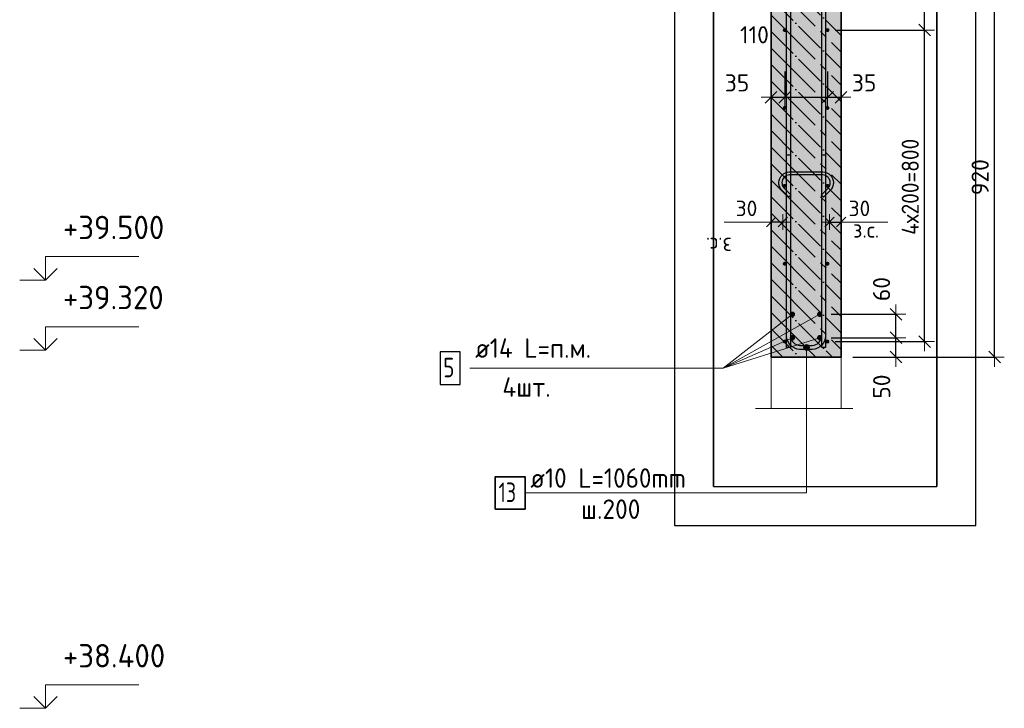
# Model space of a CAD drawing. Header units: millimetres. Extents: x -2995 to 60896, y -2809 to 57831.
# Tile 136 of 169: x 35292 to 37820, y 39673 to 41441. Entities that reach past the tile are written whole.
import ezdxf

# ---------------------------------------------------------------- set-up
doc = ezdxf.new("R2010")
doc.units = ezdxf.units.MM
doc.header["$PDMODE"] = 65
doc.linetypes.add('______11', pattern=[100, 80, -10, 0, -10])
doc.linetypes.add('______5', pattern=[220, 160, -20, 20, -20])
for name, color, linetype, lineweight in [('Standard', 7, 'Continuous', 25), ('Арм.стержн. Арматура края', 96, 'Continuous', 35), ('Арм.стержн. вертикальными 1', 22, 'Continuous', 35), ('Арм.стержн. Доп. арматура', 180, 'Continuous', 35), ('Арм.стержн.горизонт. 1', 180, 'Continuous', 35), ('Высотная отметки_ общее', 7, 'Continuous', 13), ('Размерная линия_ общее', 7, 'Continuous', 13), ('Размерная линия_ общее_1', 7, 'Continuous', 13)]:
    doc.layers.add(name, color=color, linetype=linetype, lineweight=lineweight)
doc.layers.add('Арм.стержн.Стяжки', color=7, linetype='Continuous', lineweight=35, true_color=0x501e0f)
doc.styles.add('ISOCPEUR', font='ISOCPEUR')
doc.dimstyles.new('DIMSTYLE_3', dxfattribs={"dimtxt": 44, "dimasz": 50, "dimexe": 0, "dimexo": 0, "dimgap": 22, "dimtad": 2, "dimdec": 0, "dimrnd": 5, "dimzin": 12, "dimdsep": 46, "dimtxsty": 'ISOCPEUR', "dimblk1": 'ALL_ML_STRICH', "dimblk2": 'ALL_ML_STRICH', "dimsah": 1, "dimcen": 0, "dimclrd": 7, "dimclre": 256, "dimclrt": 7, "dimadec": 0, "dimazin": 0, "dimtfac": 1, "dimtdec": 0, "dimtix": 1, "dimtmove": 2, "dimatfit": 3, "dimfxl": 0, "dimtvp": 1.2, "dimtzin": 0, "dimlwd": 0, "dimlwe": -3, "dimarcsym": 0})
doc.dimstyles.new('DIMSTYLE_5', dxfattribs={"dimtxt": 44, "dimasz": 50, "dimexe": 0, "dimexo": 0, "dimgap": 22, "dimtad": 2, "dimdec": 0, "dimrnd": 5, "dimzin": 12, "dimdsep": 46, "dimtxsty": 'ISOCPEUR', "dimblk1": 'ALL_ML_STRICH', "dimblk2": 'ALL_ML_STRICH', "dimsah": 1, "dimcen": 0, "dimclrd": 7, "dimclre": 256, "dimclrt": 7, "dimadec": 0, "dimazin": 0, "dimtfac": 1, "dimtdec": 0, "dimtix": 1, "dimtmove": 2, "dimatfit": 3, "dimfxl": 0, "dimtzin": 0, "dimlwd": 0, "dimlwe": -3, "dimarcsym": 0})
doc.dimstyles.new('DIMSTYLE_8', dxfattribs={"dimtxt": 40, "dimasz": 40, "dimexe": 0, "dimexo": 0.001, "dimgap": 20, "dimtad": 2, "dimdec": 0, "dimrnd": 5, "dimzin": 12, "dimdsep": 46, "dimtxsty": 'ISOCPEUR', "dimblk1": 'ALL_ML_STRICH', "dimblk2": 'ALL_ML_STRICH', "dimsah": 1, "dimcen": 0, "dimse1": 1, "dimse2": 1, "dimclrd": 7, "dimclre": 256, "dimclrt": 7, "dimadec": 0, "dimazin": 0, "dimtfac": 1, "dimtdec": 0, "dimtix": 1, "dimtmove": 2, "dimatfit": 3, "dimfxl": 0, "dimtvp": 1.2, "dimtzin": 0, "dimlwd": 0, "dimlwe": -3, "dimarcsym": 0})

# ---------------------------------------------------------------- blocks, each defined once
blk = doc.blocks.new('COMPLEX_ELEVATIONDIM_17')
at = {"layer": 'Высотная отметки_ общее', "color": 7, "linetype": 'Continuous', "lineweight": 13, "transparency": 33554687}
for p, q in [((35357.8, 40772.7), (35357.8, 40832.7)), ((35357.8, 40832.7), (35597.8, 40832.7)), ((35357.8, 40772.7), (35327.8, 40802.7)), ((35357.8, 40772.7), (35387.8, 40802.7)), ((35357.8, 40772.7), (35291.7, 40772.7)), ((35357.8, 40772.7), (35357.8, 40772.7)), ((35357.8, 40772.7), (35357.8, 40772.7)), ((35357.8, 40772.7), (35357.8, 40772.7)), ((35357.8, 40772.7), (35357.8, 40772.7)), ((35357.8, 40592.7), (35357.8, 40652.7)), ((35357.8, 40652.7), (35597.8, 40652.7)), ((35357.8, 40592.7), (35327.8, 40622.7)), ((35357.8, 40592.7), (35387.8, 40622.7)), ((35357.8, 40592.7), (35291.7, 40592.7)), ((35357.8, 40592.7), (35357.8, 40592.7)), ((35357.8, 40592.7), (35357.8, 40592.7)), ((35357.8, 40592.7), (35357.8, 40592.7)), ((35357.8, 40592.7), (35357.8, 40592.7)), ((35357.8, 39672.7), (35357.8, 39732.7)), ((35357.8, 39732.7), (35597.8, 39732.7)), ((35357.8, 39672.7), (35327.8, 39702.7)), ((35357.8, 39672.7), (35387.8, 39702.7)), ((35357.8, 39672.7), (35291.7, 39672.7)), ((35357.8, 39672.7), (35357.8, 39672.7)), ((35357.8, 39672.7), (35357.8, 39672.7)), ((35357.8, 39672.7), (35357.8, 39672.7)), ((35357.8, 39672.7), (35357.8, 39672.7))]:
    blk.add_line(p, q, dxfattribs=at)
at = {"layer": 'Высотная отметки_ общее', "color": 7, "linetype": 'Continuous', "lineweight": 13, "transparency": 33554687, "char_height": 60, "attachment_point": 7, "style": 'ISOCPEUR'}
for s, insert, width in [('\\W0.96;+39.500', (35402.8, 40877.7), 298.477), ('\\W0.96;+39.320', (35402.8, 40697.7), 298.477), ('\\W0.96;+38.400', (35402.8, 39777.7), 304.516)]:
    blk.add_mtext(s, dxfattribs=dict(at, insert=insert, width=width))
blk = doc.blocks.new('ALL_ML_STRICH')
at = {"color": 0, "linetype": 'ByBlock', "lineweight": -2}
for p, q in [((-1, 0), (0.5, 0)), ((-0.3, -0.3), (0.3, 0.3)), ((0, -0.5), (0, 0.5))]:
    blk.add_line(p, q, dxfattribs=at)
blk = doc.blocks.new('*D440')
at = {"layer": 'DEFPOINTS', "color": 7, "linetype": 'Continuous', "lineweight": 13, "transparency": 33554687}
for p in [(37355.6, 40624.6), (37410.6, 40574.6), (37541.6, 40574.6)]:
    blk.add_point(p, dxfattribs=at)
at = {"layer": 'Размерная линия_ общее', "color": 253, "linetype": 'Continuous', "lineweight": -2, "true_color": 0xa0a0a0, "transparency": 33554687}
for p, q in [((37375.6, 40624.6), (37541.6, 40624.6)), ((37430.6, 40574.6), (37541.6, 40574.6))]:
    blk.add_line(p, q, dxfattribs=at)
at = {"layer": 'Размерная линия_ общее', "color": 7, "linetype": 'Continuous', "lineweight": -2, "transparency": 33554687}
blk.add_line((37541.6, 40574.6), (37541.6, 40624.6), dxfattribs=at)
at = {"layer": 'Размерная линия_ общее', "color": 7, "linetype": 'Continuous', "lineweight": 13, "transparency": 33554687, "xscale": 50, "yscale": 50, "zscale": 50}
for p, rotation in [((37541.6, 40624.6), 90), ((37541.6, 40574.6), 270)]:
    blk.add_blockref('ALL_ML_STRICH', p, dxfattribs=dict(at, rotation=rotation))
at = {"layer": 'Размерная линия_ общее', "color": 7, "linetype": 'Continuous', "lineweight": 13, "transparency": 33554687, "insert": (37504.9, 40498.9), "char_height": 44, "width": 88, "attachment_point": 5, "rotation": 90, "style": 'ISOCPEUR'}
blk.add_mtext('\\A1;{50}', dxfattribs=at)
blk = doc.blocks.new('*D441')
at = {"layer": 'DEFPOINTS', "color": 7, "linetype": 'Continuous', "lineweight": 13, "transparency": 33554687}
for p in [(37355.6, 40684.6), (37355.6, 40624.6), (37541.6, 40624.6)]:
    blk.add_point(p, dxfattribs=at)
at = {"layer": 'Размерная линия_ общее', "color": 253, "linetype": 'Continuous', "lineweight": -2, "true_color": 0xa0a0a0, "transparency": 33554687}
for p, q in [((37375.6, 40684.6), (37541.6, 40684.6)), ((37375.6, 40624.6), (37541.6, 40624.6))]:
    blk.add_line(p, q, dxfattribs=at)
at = {"layer": 'Размерная линия_ общее', "color": 7, "linetype": 'Continuous', "lineweight": -2, "transparency": 33554687}
blk.add_line((37541.6, 40624.6), (37541.6, 40684.6), dxfattribs=at)
at = {"layer": 'Размерная линия_ общее', "color": 7, "linetype": 'Continuous', "lineweight": 13, "transparency": 33554687, "xscale": 50, "yscale": 50, "zscale": 50}
for p, rotation in [((37541.6, 40684.6), 90), ((37541.6, 40624.6), 270)]:
    blk.add_blockref('ALL_ML_STRICH', p, dxfattribs=dict(at, rotation=rotation))
at = {"layer": 'Размерная линия_ общее', "color": 7, "linetype": 'Continuous', "lineweight": 13, "transparency": 33554687, "insert": (37504.5, 40749.5), "char_height": 44, "width": 88, "attachment_point": 5, "rotation": 90, "style": 'ISOCPEUR'}
blk.add_mtext('\\A1;{60}', dxfattribs=at)
blk = doc.blocks.new('*D442')
at = {"layer": 'DEFPOINTS', "color": 7, "linetype": 'Continuous', "lineweight": 13, "transparency": 33554687}
for p in [(37370.8, 40921.7), (37370.8, 40913), (37400.8, 40913)]:
    blk.add_point(p, dxfattribs=at)
at = {"layer": 'Размерная линия_ общее_1', "color": 7, "linetype": 'Continuous', "lineweight": -2, "transparency": 33554687}
blk.add_line((37370.8, 40921.7), (37400.8, 40921.7), dxfattribs=at)
at = {"layer": 'Размерная линия_ общее_1', "color": 7, "linetype": 'Continuous', "lineweight": 13, "transparency": 33554687, "xscale": 40, "yscale": 40, "zscale": 40, "rotation": 180}
blk.add_blockref('ALL_ML_STRICH', (37370.8, 40921.7), dxfattribs=at)
at = {"layer": 'Размерная линия_ общее_1', "color": 7, "linetype": 'Continuous', "lineweight": 13, "transparency": 33554687, "xscale": 40, "yscale": 40, "zscale": 40}
blk.add_blockref('ALL_ML_STRICH', (37400.8, 40921.7), dxfattribs=at)
at = {"layer": 'Размерная линия_ общее_1', "color": 7, "linetype": 'Continuous', "lineweight": 13, "transparency": 33554687, "insert": (37447.8, 40956.7), "char_height": 40, "width": 80, "attachment_point": 5, "style": 'ISOCPEUR'}
blk.add_mtext('\\A1;{30}', dxfattribs=at)
at = {"layer": 'Размерная линия_ общее_1', "color": 7, "linetype": 'Continuous', "lineweight": 13, "transparency": 33554687, "insert": (37431.4, 40921.5), "char_height": 40, "width": 2, "attachment_point": 1, "line_spacing_factor": 0.60241, "style": 'ISOCPEUR'}
blk.add_mtext('з.с.', dxfattribs=at)
blk = doc.blocks.new('*D443')
at = {"layer": 'DEFPOINTS', "color": 7, "linetype": 'Continuous', "lineweight": 13, "transparency": 33554687}
for p in [(37220.8, 40913), (37250.8, 40921.7), (37250.8, 40913)]:
    blk.add_point(p, dxfattribs=at)
at = {"layer": 'Размерная линия_ общее_1', "color": 7, "linetype": 'Continuous', "lineweight": -2, "transparency": 33554687}
blk.add_line((37250.8, 40921.7), (37220.8, 40921.7), dxfattribs=at)
at = {"layer": 'Размерная линия_ общее_1', "color": 7, "linetype": 'Continuous', "lineweight": 13, "transparency": 33554687, "xscale": 40, "yscale": 40, "zscale": 40}
for p, rotation in [((37220.8, 40921.7), 180), ((37250.8, 40921.7), 360)]:
    blk.add_blockref('ALL_ML_STRICH', p, dxfattribs=dict(at, rotation=rotation))
at = {"layer": 'Размерная линия_ общее_1', "color": 7, "linetype": 'Continuous', "lineweight": 13, "transparency": 33554687, "insert": (37157.8, 40956.7), "char_height": 40, "width": 80, "attachment_point": 5, "style": 'ISOCPEUR'}
blk.add_mtext('\\A1;{30}', dxfattribs=at)
at = {"layer": 'Размерная линия_ общее_1', "color": 7, "linetype": 'Continuous', "lineweight": 13, "transparency": 33554687, "insert": (37120.3, 40841.5), "char_height": 40, "width": 2, "attachment_point": 1, "rotation": 180, "line_spacing_factor": 0.60241, "style": 'ISOCPEUR'}
blk.add_mtext('з.с.', dxfattribs=at)
blk = doc.blocks.new('*D445')
at = {"layer": 'DEFPOINTS', "color": 7, "linetype": 'Continuous', "lineweight": 13, "transparency": 33554687}
for p in [(37255.8, 41328), (37220.8, 41241.9), (37220.8, 41201)]:
    blk.add_point(p, dxfattribs=at)
at = {"layer": 'Размерная линия_ общее', "color": 253, "linetype": 'Continuous', "lineweight": -2, "true_color": 0xa0a0a0, "transparency": 33554687}
for p, q in [((37255.8, 41308), (37255.8, 41241.9)), ((37220.8, 41221), (37220.8, 41241.9))]:
    blk.add_line(p, q, dxfattribs=at)
at = {"layer": 'Размерная линия_ общее', "color": 7, "linetype": 'Continuous', "lineweight": -2, "transparency": 33554687}
blk.add_line((37220.8, 41241.9), (37255.8, 41241.9), dxfattribs=at)
at = {"layer": 'Размерная линия_ общее', "color": 7, "linetype": 'Continuous', "lineweight": 13, "transparency": 33554687, "xscale": 50, "yscale": 50, "zscale": 50, "rotation": 180}
blk.add_blockref('ALL_ML_STRICH', (37220.8, 41241.9), dxfattribs=at)
at = {"layer": 'Размерная линия_ общее', "color": 7, "linetype": 'Continuous', "lineweight": 13, "transparency": 33554687, "xscale": 50, "yscale": 50, "zscale": 50}
blk.add_blockref('ALL_ML_STRICH', (37255.8, 41241.9), dxfattribs=at)
at = {"layer": 'Размерная линия_ общее', "color": 7, "linetype": 'Continuous', "lineweight": 13, "transparency": 33554687, "insert": (37133.5, 41279), "char_height": 44, "width": 88, "attachment_point": 5, "style": 'ISOCPEUR'}
blk.add_mtext('\\A1;{35}', dxfattribs=at)
blk = doc.blocks.new('*D446')
at = {"layer": 'DEFPOINTS', "color": 7, "linetype": 'Continuous', "lineweight": 13, "transparency": 33554687}
for p in [(37255.8, 41328), (37365.8, 41328), (37255.8, 41241.9)]:
    blk.add_point(p, dxfattribs=at)
at = {"layer": 'Размерная линия_ общее', "color": 253, "linetype": 'Continuous', "lineweight": -2, "true_color": 0xa0a0a0, "transparency": 33554687}
for p, q in [((37255.8, 41308), (37255.8, 41241.9)), ((37365.8, 41308), (37365.8, 41241.9))]:
    blk.add_line(p, q, dxfattribs=at)
at = {"layer": 'Размерная линия_ общее', "color": 7, "linetype": 'Continuous', "lineweight": -2, "transparency": 33554687}
blk.add_line((37255.8, 41241.9), (37365.8, 41241.9), dxfattribs=at)
at = {"layer": 'Размерная линия_ общее', "color": 7, "linetype": 'Continuous', "lineweight": 13, "transparency": 33554687, "xscale": 50, "yscale": 50, "zscale": 50, "rotation": 180}
blk.add_blockref('ALL_ML_STRICH', (37255.8, 41241.9), dxfattribs=at)
at = {"layer": 'Размерная линия_ общее', "color": 7, "linetype": 'Continuous', "lineweight": 13, "transparency": 33554687, "xscale": 50, "yscale": 50, "zscale": 50}
blk.add_blockref('ALL_ML_STRICH', (37365.8, 41241.9), dxfattribs=at)
at = {"layer": 'Размерная линия_ общее', "color": 7, "linetype": 'Continuous', "lineweight": 13, "transparency": 33554687, "insert": (37178.2, 41402.6), "char_height": 44, "width": 132, "attachment_point": 5, "style": 'ISOCPEUR'}
blk.add_mtext('\\A1;{110}', dxfattribs=at)
blk = doc.blocks.new('*D447')
at = {"layer": 'DEFPOINTS', "color": 7, "linetype": 'Continuous', "lineweight": 13, "transparency": 33554687}
for p in [(37365.8, 41328), (37365.8, 41241.9), (37400.8, 41204.4)]:
    blk.add_point(p, dxfattribs=at)
at = {"layer": 'Размерная линия_ общее', "color": 253, "linetype": 'Continuous', "lineweight": -2, "true_color": 0xa0a0a0, "transparency": 33554687}
for p, q in [((37365.8, 41308), (37365.8, 41241.9)), ((37400.8, 41224.4), (37400.8, 41241.9))]:
    blk.add_line(p, q, dxfattribs=at)
at = {"layer": 'Размерная линия_ общее', "color": 7, "linetype": 'Continuous', "lineweight": -2, "transparency": 33554687}
blk.add_line((37365.8, 41241.9), (37400.8, 41241.9), dxfattribs=at)
at = {"layer": 'Размерная линия_ общее', "color": 7, "linetype": 'Continuous', "lineweight": 13, "transparency": 33554687, "xscale": 50, "yscale": 50, "zscale": 50, "rotation": 180}
blk.add_blockref('ALL_ML_STRICH', (37365.8, 41241.9), dxfattribs=at)
at = {"layer": 'Размерная линия_ общее', "color": 7, "linetype": 'Continuous', "lineweight": 13, "transparency": 33554687, "xscale": 50, "yscale": 50, "zscale": 50}
blk.add_blockref('ALL_ML_STRICH', (37400.8, 41241.9), dxfattribs=at)
at = {"layer": 'Размерная линия_ общее', "color": 7, "linetype": 'Continuous', "lineweight": 13, "transparency": 33554687, "insert": (37459.8, 41279.1), "char_height": 44, "width": 88, "attachment_point": 5, "style": 'ISOCPEUR'}
blk.add_mtext('\\A1;{35}', dxfattribs=at)
blk = doc.blocks.new('*D448')
at = {"layer": 'DEFPOINTS', "color": 7, "linetype": 'Continuous', "lineweight": 13, "transparency": 33554687}
for p in [(37365.8, 41414.6), (37365.8, 40614.6), (37615.2, 40614.6)]:
    blk.add_point(p, dxfattribs=at)
at = {"layer": 'Размерная линия_ общее', "color": 253, "linetype": 'Continuous', "lineweight": -2, "true_color": 0xa0a0a0, "transparency": 33554687}
for p, q in [((37385.8, 41414.6), (37615.2, 41414.6)), ((37385.8, 40614.6), (37615.2, 40614.6))]:
    blk.add_line(p, q, dxfattribs=at)
at = {"layer": 'Размерная линия_ общее', "color": 7, "linetype": 'Continuous', "lineweight": -2, "transparency": 33554687}
blk.add_line((37615.2, 40614.6), (37615.2, 41414.6), dxfattribs=at)
at = {"layer": 'Размерная линия_ общее', "color": 7, "linetype": 'Continuous', "lineweight": 13, "transparency": 33554687, "xscale": 50, "yscale": 50, "zscale": 50}
for p, rotation in [((37615.2, 41414.6), 90), ((37615.2, 40614.6), 270)]:
    blk.add_blockref('ALL_ML_STRICH', p, dxfattribs=dict(at, rotation=rotation))
at = {"layer": 'Размерная линия_ общее', "color": 7, "linetype": 'Continuous', "lineweight": 13, "transparency": 33554687, "insert": (37556.2, 40888.6), "char_height": 44, "width": 2.2, "attachment_point": 1, "rotation": 90, "line_spacing_factor": 0.60241, "style": 'ISOCPEUR'}
blk.add_mtext('\\W0.91;4х200=800', dxfattribs=at)
blk = doc.blocks.new('*D449')
at = {"layer": 'DEFPOINTS', "color": 7, "linetype": 'Continuous', "lineweight": 13, "transparency": 33554687}
for p in [(37365.8, 41814.6), (37365.8, 41414.6), (37615.2, 41414.6)]:
    blk.add_point(p, dxfattribs=at)
at = {"layer": 'Размерная линия_ общее', "color": 253, "linetype": 'Continuous', "lineweight": -2, "true_color": 0xa0a0a0, "transparency": 33554687}
for p, q in [((37385.8, 41814.6), (37615.2, 41814.6)), ((37385.8, 41414.6), (37615.2, 41414.6))]:
    blk.add_line(p, q, dxfattribs=at)
at = {"layer": 'Размерная линия_ общее', "color": 7, "linetype": 'Continuous', "lineweight": -2, "transparency": 33554687}
blk.add_line((37615.2, 41414.6), (37615.2, 41814.6), dxfattribs=at)
at = {"layer": 'Размерная линия_ общее', "color": 7, "linetype": 'Continuous', "lineweight": 13, "transparency": 33554687, "xscale": 50, "yscale": 50, "zscale": 50}
for p, rotation in [((37615.2, 41814.6), 90), ((37615.2, 41414.6), 270)]:
    blk.add_blockref('ALL_ML_STRICH', p, dxfattribs=dict(at, rotation=rotation))
at = {"layer": 'Размерная линия_ общее', "color": 7, "linetype": 'Continuous', "lineweight": 13, "transparency": 33554687, "insert": (37578.2, 41614.6), "char_height": 44, "width": 132, "attachment_point": 5, "rotation": 90, "style": 'ISOCPEUR'}
blk.add_mtext('\\A1;{400}', dxfattribs=at)
blk = doc.blocks.new('*D451')
at = {"layer": 'DEFPOINTS', "color": 7, "linetype": 'Continuous', "lineweight": 13, "transparency": 33554687}
for p in [(37450.8, 41494.6), (37460.6, 40574.6), (37794.7, 40574.6)]:
    blk.add_point(p, dxfattribs=at)
at = {"layer": 'Размерная линия_ общее', "color": 253, "linetype": 'Continuous', "lineweight": -2, "true_color": 0xa0a0a0, "transparency": 33554687}
for p, q in [((37470.8, 41494.6), (37794.7, 41494.6)), ((37480.6, 40574.6), (37794.7, 40574.6))]:
    blk.add_line(p, q, dxfattribs=at)
at = {"layer": 'Размерная линия_ общее', "color": 7, "linetype": 'Continuous', "lineweight": -2, "transparency": 33554687}
blk.add_line((37794.7, 40574.6), (37794.7, 41494.6), dxfattribs=at)
at = {"layer": 'Размерная линия_ общее', "color": 7, "linetype": 'Continuous', "lineweight": 13, "transparency": 33554687, "xscale": 50, "yscale": 50, "zscale": 50}
for p, rotation in [((37794.7, 41494.6), 90), ((37794.7, 40574.6), 270)]:
    blk.add_blockref('ALL_ML_STRICH', p, dxfattribs=dict(at, rotation=rotation))
at = {"layer": 'Размерная линия_ общее', "color": 7, "linetype": 'Continuous', "lineweight": 13, "transparency": 33554687, "insert": (37757.7, 41036.8), "char_height": 44, "width": 132, "attachment_point": 5, "rotation": 90, "style": 'ISOCPEUR'}
blk.add_mtext('\\A1;{920}', dxfattribs=at)

msp = doc.modelspace()

# ---------------------------------------------------------------- hatches: boundary and pattern name
at = {"layer": 'Арм.стержн. Арматура края', "linetype": 'Continuous', "lineweight": 13, "transparency": 33554687}
for points in [[(37304.5, 40599.6), (37319.5, 40599.6), (37318.5, 40603.4)], [(37304.5, 40599.6), (37318.5, 40603.4), (37305.6, 40603.4)], [(37305.6, 40603.4), (37318.5, 40603.4), (37315.8, 40606.1)], [(37305.6, 40603.4), (37315.8, 40606.1), (37308.3, 40606.1)], [(37308.3, 40606.1), (37315.8, 40606.1), (37312, 40607.1)], [(37305.6, 40595.9), (37319.5, 40599.6), (37304.5, 40599.6)], [(37305.6, 40595.9), (37318.5, 40595.9), (37319.5, 40599.6)], [(37308.3, 40593.2), (37318.5, 40595.9), (37305.6, 40595.9)], [(37308.3, 40593.2), (37315.8, 40593.2), (37318.5, 40595.9)], [(37315.8, 40593.2), (37308.3, 40593.2), (37312, 40592.1)]]:
    msp.add_hatch(color=7, dxfattribs=at).paths.add_polyline_path(points)
at = {"layer": 'Арм.стержн. Доп. арматура', "linetype": 'Continuous', "lineweight": 50, "transparency": 33554687}
for points in [[(37282.8, 40684.6), (37282.3, 40687.3), (37280.8, 40689.6), (37278.5, 40691.1), (37275.8, 40691.6), (37273.2, 40691.1), (37270.9, 40689.6), (37269.4, 40687.3), (37268.8, 40684.6), (37269.4, 40682), (37270.9, 40679.7), (37273.2, 40678.2), (37275.8, 40677.6), (37278.5, 40678.2), (37280.8, 40679.7), (37282.3, 40682)], [(37352.8, 40684.6), (37352.3, 40687.3), (37350.8, 40689.6), (37348.5, 40691.1), (37345.8, 40691.6), (37343.2, 40691.1), (37340.9, 40689.6), (37339.4, 40687.3), (37338.8, 40684.6), (37339.4, 40682), (37340.9, 40679.7), (37343.2, 40678.2), (37345.8, 40677.6), (37348.5, 40678.2), (37350.8, 40679.7), (37352.3, 40682)], [(37282.8, 40624.6), (37282.3, 40627.3), (37280.8, 40629.6), (37278.5, 40631.1), (37275.8, 40631.6), (37273.2, 40631.1), (37270.9, 40629.6), (37269.4, 40627.3), (37268.8, 40624.6), (37269.4, 40622), (37270.9, 40619.7), (37273.2, 40618.2), (37275.8, 40617.6), (37278.5, 40618.2), (37280.8, 40619.7), (37282.3, 40622)], [(37352.8, 40624.6), (37352.3, 40627.3), (37350.8, 40629.6), (37348.5, 40631.1), (37345.8, 40631.6), (37343.2, 40631.1), (37340.9, 40629.6), (37339.4, 40627.3), (37338.8, 40624.6), (37339.4, 40622), (37340.9, 40619.7), (37343.2, 40618.2), (37345.8, 40617.6), (37348.5, 40618.2), (37350.8, 40619.7), (37352.3, 40622)]]:
    msp.add_hatch(color=7, dxfattribs=at).paths.add_polyline_path(points)
at = {"layer": 'Арм.стержн.горизонт. 1', "linetype": 'Continuous', "lineweight": 50, "transparency": 33554687}
for points in [[(37260.8, 41414.6), (37260.5, 41416.6), (37259.4, 41418.2), (37257.8, 41419.3), (37255.9, 41419.6), (37253.9, 41419.3), (37252.3, 41418.2), (37251.2, 41416.6), (37250.9, 41414.6), (37251.2, 41412.7), (37252.3, 41411.1), (37253.9, 41410), (37255.9, 41409.6), (37257.8, 41410), (37259.4, 41411.1), (37260.5, 41412.7)], [(37370.8, 41414.6), (37370.5, 41416.6), (37369.4, 41418.2), (37367.8, 41419.3), (37365.8, 41419.6), (37363.9, 41419.3), (37362.3, 41418.2), (37361.2, 41416.6), (37360.8, 41414.6), (37361.2, 41412.7), (37362.3, 41411.1), (37363.9, 41410), (37365.8, 41409.6), (37367.8, 41410), (37369.4, 41411.1), (37370.5, 41412.7)], [(37260.8, 41214.6), (37260.5, 41216.6), (37259.4, 41218.2), (37257.8, 41219.3), (37255.9, 41219.6), (37253.9, 41219.3), (37252.3, 41218.2), (37251.2, 41216.6), (37250.9, 41214.6), (37251.2, 41212.7), (37252.3, 41211.1), (37253.9, 41210), (37255.9, 41209.6), (37257.8, 41210), (37259.4, 41211.1), (37260.5, 41212.7)], [(37370.8, 41214.6), (37370.5, 41216.6), (37369.4, 41218.2), (37367.8, 41219.3), (37365.8, 41219.6), (37363.9, 41219.3), (37362.3, 41218.2), (37361.2, 41216.6), (37360.8, 41214.6), (37361.2, 41212.7), (37362.3, 41211.1), (37363.9, 41210), (37365.8, 41209.6), (37367.8, 41210), (37369.4, 41211.1), (37370.5, 41212.7)], [(37260.8, 41014.6), (37260.5, 41016.6), (37259.4, 41018.2), (37257.8, 41019.3), (37255.9, 41019.6), (37253.9, 41019.3), (37252.3, 41018.2), (37251.2, 41016.6), (37250.9, 41014.6), (37251.2, 41012.7), (37252.3, 41011.1), (37253.9, 41010), (37255.9, 41009.6), (37257.8, 41010), (37259.4, 41011.1), (37260.5, 41012.7)], [(37370.8, 41014.6), (37370.5, 41016.6), (37369.4, 41018.2), (37367.8, 41019.3), (37365.8, 41019.6), (37363.9, 41019.3), (37362.3, 41018.2), (37361.2, 41016.6), (37360.8, 41014.6), (37361.2, 41012.7), (37362.3, 41011.1), (37363.9, 41010), (37365.8, 41009.6), (37367.8, 41010), (37369.4, 41011.1), (37370.5, 41012.7)], [(37260.8, 40814.6), (37260.5, 40816.6), (37259.4, 40818.2), (37257.8, 40819.3), (37255.9, 40819.6), (37253.9, 40819.3), (37252.3, 40818.2), (37251.2, 40816.6), (37250.9, 40814.6), (37251.2, 40812.7), (37252.3, 40811.1), (37253.9, 40810), (37255.9, 40809.6), (37257.8, 40810), (37259.4, 40811.1), (37260.5, 40812.7)], [(37370.8, 40814.6), (37370.5, 40816.6), (37369.4, 40818.2), (37367.8, 40819.3), (37365.8, 40819.6), (37363.9, 40819.3), (37362.3, 40818.2), (37361.2, 40816.6), (37360.8, 40814.6), (37361.2, 40812.7), (37362.3, 40811.1), (37363.9, 40810), (37365.8, 40809.6), (37367.8, 40810), (37369.4, 40811.1), (37370.5, 40812.7)], [(37260.8, 40614.6), (37260.5, 40616.6), (37259.4, 40618.2), (37257.8, 40619.3), (37255.9, 40619.6), (37253.9, 40619.3), (37252.3, 40618.2), (37251.2, 40616.6), (37250.9, 40614.6), (37251.2, 40612.7), (37252.3, 40611.1), (37253.9, 40610), (37255.9, 40609.6), (37257.8, 40610), (37259.4, 40611.1), (37260.5, 40612.7)], [(37370.8, 40614.6), (37370.5, 40616.6), (37369.4, 40618.2), (37367.8, 40619.3), (37365.8, 40619.6), (37363.9, 40619.3), (37362.3, 40618.2), (37361.2, 40616.6), (37360.8, 40614.6), (37361.2, 40612.7), (37362.3, 40611.1), (37363.9, 40610), (37365.8, 40609.6), (37367.8, 40610), (37369.4, 40611.1), (37370.5, 40612.7)]]:
    msp.add_hatch(color=4, dxfattribs=at).paths.add_polyline_path(points)
at = {"layer": 'Размерная линия_ общее', "linetype": 'Continuous', "lineweight": -3, "transparency": 33554687}
msp.add_hatch(color=7, dxfattribs=at).paths.add_polyline_path([(37400.8, 43054.6), (37220.8, 43054.6), (37220.8, 40574.6), (37400.8, 40574.6)])

# ---------------------------------------------------------------- linework, layer by layer
at = {"layer": 'Standard', "color": 52, "linetype": 'Continuous', "lineweight": -3, "transparency": 33554687}
for p, q in [((37072.8, 40242.3), (37072.8, 43132)), ((37072.8, 43132), (37072.8, 40242.3)), ((37646.5, 40242.3), (37646.5, 43132)), ((37646.5, 43132), (37646.5, 40242.3)), ((37072.8, 40242.3), (37646.5, 40242.3)), ((37072.8, 40242.3), (37646.5, 40242.3))]:
    msp.add_line(p, q, dxfattribs=at)
at = {"layer": 'Standard', "color": 7, "linetype": 'Continuous', "lineweight": 13, "transparency": 33554687}
for p, q in [((37220.8, 40921.7), (37100.8, 40921.7)), ((37400.8, 40921.7), (37520.8, 40921.7)), ((37180.8, 40442.9), (37430.8, 40442.9))]:
    msp.add_line(p, q, dxfattribs=at)
at = {"layer": 'Standard', "color": 7, "linetype": 'Continuous', "lineweight": 25, "transparency": 33554687}
msp.add_lwpolyline([(36972.8, 40142.3), (37746.5, 40142.3), (37746.5, 43232), (36972.8, 43232), (36972.8, 40142.3)], dxfattribs=at)
at = {"layer": 'Standard', "color": 7, "linetype": 'Continuous', "lineweight": 13, "transparency": 33554687}
msp.add_lwpolyline([(37220.8, 40574.6), (37400.8, 40574.6), (37400.8, 40442.9), (37220.8, 40442.9), (37220.8, 40574.6)], close=True, dxfattribs=at)
at = {"layer": 'Арм.стержн. Арматура края', "color": 7, "linetype": 'Continuous', "lineweight": 13, "transparency": 33554687}
for p, q in [((37312, 40607.1), (37312, 40607.1)), ((37304.5, 40599.6), (37304.5, 40599.6)), ((37312, 40225.8), (37312, 40599.6)), ((37312, 40592.1), (37312, 40592.1)), ((37319.5, 40599.6), (37319.5, 40599.6)), ((36589.5, 40225.8), (37312, 40225.8))]:
    msp.add_line(p, q, dxfattribs=at)
at = {"layer": 'Арм.стержн. Арматура края', "color": 4, "linetype": 'Continuous', "lineweight": 25, "transparency": 33554687}
msp.add_lwpolyline([(37360.8, 41094.6), (37360.8, 40628), (37360, 40621.9), (37357.9, 40615.5), (37354.6, 40609.7), (37350.6, 40604.9), (37345.8, 40600.9), (37340, 40597.6), (37333.6, 40595.5), (37327.5, 40594.6), (37294.2, 40594.6), (37288.1, 40595.5), (37281.7, 40597.6), (37275.9, 40600.9), (37271.1, 40604.9), (37267.1, 40609.7), (37263.8, 40615.5), (37261.7, 40621.9), (37260.8, 40628), (37260.8, 41094.6), (37270.8, 41094.6), (37270.8, 40628.7), (37271.5, 40624.2), (37273, 40619.6), (37275.3, 40615.4), (37278.2, 40612), (37281.6, 40609.1), (37285.8, 40606.8), (37290.4, 40605.3), (37294.9, 40604.6), (37326.8, 40604.6), (37331.3, 40605.3), (37335.9, 40606.8), (37340.1, 40609.1), (37343.5, 40612), (37346.4, 40615.4), (37348.7, 40619.6), (37350.2, 40624.2), (37350.8, 40628.7), (37350.8, 41094.6), (37360.8, 41094.6)], dxfattribs=at)
at = {"layer": 'Арм.стержн. Арматура края', "color": 7, "linetype": 'Continuous', "lineweight": 35, "transparency": 33554687}
msp.add_lwpolyline([(36512.8, 40184.2), (36589.5, 40184.2), (36589.5, 40267.5), (36512.8, 40267.5), (36512.8, 40184.2)], dxfattribs=at)
at = {"layer": 'Арм.стержн. Арматура края', "color": 7, "linetype": 'Continuous', "lineweight": 13, "transparency": 33554687}
msp.add_circle((37312, 40599.6), 7.5, dxfattribs=at)
at = {"layer": 'Арм.стержн. вертикальными 1', "color": 4, "linetype": 'Continuous', "lineweight": 25, "transparency": 33554687}
for points in [[(37260.8, 40599.6), (37260.8, 43029.6), (37270.8, 43029.6), (37270.8, 40599.6), (37260.8, 40599.6)], [(37350.8, 40599.6), (37350.8, 43029.6), (37360.8, 43029.6), (37360.8, 40599.6), (37350.8, 40599.6)]]:
    msp.add_lwpolyline(points, dxfattribs=at)
at = {"layer": 'Арм.стержн. Доп. арматура', "color": 7, "linetype": 'Continuous', "lineweight": 13, "transparency": 33554687}
for p, q in [((37098, 40546.2), (37275.8, 40684.6)), ((37098, 40546.2), (37345.8, 40684.6)), ((37098, 40546.2), (37275.8, 40624.6)), ((37098, 40546.2), (37345.8, 40624.6)), ((36447.6, 40546.2), (37098, 40546.2))]:
    msp.add_line(p, q, dxfattribs=at)
at = {"layer": 'Арм.стержн. Доп. арматура', "color": 7, "linetype": 'Continuous', "lineweight": 25, "transparency": 33554687}
msp.add_lwpolyline([(36371, 40504.5), (36422.6, 40504.5), (36422.6, 40587.9), (36371, 40587.9), (36371, 40504.5)], dxfattribs=at)
at = {"layer": 'Арм.стержн.Стяжки', "color": 40, "linetype": 'Continuous', "lineweight": 25, "transparency": 33554687}
msp.add_lwpolyline([(37349.4, 40990.8), (37367.3, 41008.6), (37368.5, 41010.1), (37369.6, 41011.6), (37370.6, 41013.2), (37371.4, 41014.9), (37372, 41016.6), (37372.4, 41018.4), (37372.7, 41020.2), (37372.9, 41022.1), (37372.9, 41023.3), (37372.4, 41026.9), (37371.2, 41030.6), (37369.3, 41033.9), (37367, 41036.6), (37364.3, 41038.9), (37360.9, 41040.8), (37357.3, 41042), (37353.6, 41042.5), (37268.1, 41042.5), (37264.5, 41042), (37260.8, 41040.8), (37257.5, 41038.9), (37254.7, 41036.6), (37252.5, 41033.9), (37250.6, 41030.6), (37249.4, 41026.9), (37248.9, 41023.3), (37248.9, 41022.1), (37249, 41020.2), (37249.3, 41018.4), (37249.8, 41016.6), (37250.4, 41014.9), (37251.2, 41013.2), (37252.1, 41011.6), (37253.2, 41010.1), (37254.5, 41008.6), (37272.3, 40990.8), (37266.7, 40985.1), (37248.6, 41003.2), (37247, 41005.1), (37245.4, 41007.2), (37244.1, 41009.5), (37243, 41011.8), (37242.1, 41014.2), (37241.5, 41016.7), (37241.1, 41019.3), (37240.9, 41021.8), (37240.9, 41023.8), (37241.6, 41028.7), (37243.2, 41033.8), (37245.8, 41038.5), (37249.1, 41042.3), (37252.9, 41045.5), (37257.6, 41048.2), (37262.7, 41049.8), (37267.6, 41050.5), (37354.2, 41050.5), (37359.1, 41049.8), (37364.2, 41048.2), (37368.8, 41045.5), (37372.7, 41042.3), (37375.9, 41038.5), (37378.5, 41033.8), (37380.2, 41028.7), (37380.9, 41023.8), (37380.9, 41021.8), (37380.7, 41019.3), (37380.3, 41016.7), (37379.6, 41014.2), (37378.7, 41011.8), (37377.7, 41009.5), (37376.3, 41007.2), (37374.8, 41005.1), (37373.1, 41003.2), (37355.1, 40985.1), (37349.4, 40990.8)], dxfattribs=at)
at = {"layer": 'Размерная линия_ общее', "color": 7, "linetype": 'Continuous', "lineweight": 35, "transparency": 33554687}
for p, q in [((37220.8, 43054.6), (37220.8, 40574.6)), ((37400.8, 40574.6), (37400.8, 43054.6)), ((37220.8, 40574.6), (37400.8, 40574.6))]:
    msp.add_line(p, q, dxfattribs=at)
at = {"layer": 'Размерная линия_ общее', "color": 253, "linetype": '______11', "lineweight": -3, "true_color": 0xababab, "transparency": 33554687}
for p, q in [((37220.8, 41580.6), (37400.8, 41400.6)), ((37220.8, 41495.7), (37400.8, 41315.7)), ((37220.8, 41410.9), (37400.8, 41230.9)), ((37220.8, 41326), (37400.8, 41146)), ((37220.8, 41241.1), (37400.8, 41061.1)), ((37220.8, 41156.3), (37400.8, 40976.3)), ((37220.8, 41071.4), (37400.8, 40891.4)), ((37220.8, 40986.6), (37400.8, 40806.6)), ((37220.8, 40901.7), (37400.8, 40721.7)), ((37220.8, 40816.9), (37400.8, 40636.9)), ((37220.8, 40732), (37378.2, 40574.6)), ((37220.8, 40647.2), (37293.4, 40574.6))]:
    msp.add_line(p, q, dxfattribs=at)
at = {"layer": 'Размерная линия_ общее', "color": 253, "linetype": '______5', "lineweight": -3, "true_color": 0xababab, "transparency": 33554687}
for p, q in [((37220.8, 41538.1), (37400.8, 41358.1)), ((37220.8, 41453.3), (37400.8, 41273.3)), ((37220.8, 41368.4), (37400.8, 41188.4)), ((37220.8, 41283.6), (37400.8, 41103.6)), ((37220.8, 41198.7), (37400.8, 41018.7)), ((37220.8, 41113.9), (37400.8, 40933.9)), ((37220.8, 41029), (37400.8, 40849)), ((37220.8, 40944.2), (37400.8, 40764.2)), ((37220.8, 40859.3), (37400.8, 40679.3)), ((37220.8, 40774.5), (37400.8, 40594.5)), ((37220.8, 40689.6), (37335.8, 40574.6)), ((37220.8, 40604.7), (37251, 40574.6))]:
    msp.add_line(p, q, dxfattribs=at)

# ---------------------------------------------------------------- block references
at = {"layer": 'Высотная отметки_ общее', "color": 7, "linetype": 'Continuous', "lineweight": 13, "transparency": 33554687}
msp.add_blockref('COMPLEX_ELEVATIONDIM_17', (0, 0), dxfattribs=at)

# ---------------------------------------------------------------- texts
at = {"layer": 'Арм.стержн. Арматура края', "color": 7, "linetype": 'Continuous', "lineweight": 25, "transparency": 33554687, "char_height": 50, "attachment_point": 7, "style": 'ISOCPEUR'}
for s, insert, width in [('\\W0.94;ø10 L=1060mm ', (36602.8, 40239.2), 478.268), ('\\W0.75;13', (36521.2, 40202.5), 78.714), ('\\W0.95;ш.200 ', (36732.8, 40159.2), 218.666)]:
    msp.add_mtext(s, dxfattribs=dict(at, insert=insert, width=width))
at = {"layer": 'Арм.стержн. Доп. арматура', "color": 7, "linetype": 'Continuous', "lineweight": 25, "transparency": 33554687, "char_height": 50, "attachment_point": 7, "style": 'ISOCPEUR'}
for s, insert, width in [('\\W0.94;ø14 L=п.м.', (36461, 40572.9), 338.338), ('\\W0.78;5', (36379.3, 40522.9), 54.401), ('\\W0.95;4шт. ', (36531, 40472.9), 198.596)]:
    msp.add_mtext(s, dxfattribs=dict(at, insert=insert, width=width))

# ---------------------------------------------------------------- dimensions: what is measured, and where the dimension line sits
at = {"layer": 'Размерная линия_ общее', "color": 7, "linetype": 'Continuous', "lineweight": 13, "transparency": 33554687}
for base, p1, p2, dimstyle, picture, middle in [((37615.2, 41814.6), (37385.8, 41414.6), (37385.8, 41814.6), 'DIMSTYLE_5', '*D449', (37578.2, 41614.6)), ((37794.7, 41494.6), (37480.6, 40574.6), (37470.8, 41494.6), 'DIMSTYLE_5', '*D451', (37757.7, 41036.8)), ((37541.6, 40684.6), (37375.6, 40624.6), (37375.6, 40684.6), 'DIMSTYLE_3', '*D441', (37504.5, 40749.5)), ((37541.6, 40624.6), (37430.6, 40574.6), (37375.6, 40624.6), 'DIMSTYLE_3', '*D440', (37504.9, 40498.9))]:
    dim = msp.add_linear_dim(base=base, p1=p1, p2=p2, angle=90, dimstyle=dimstyle, override={"dimpost": '<>', "dimclrd": 7, "dimclre": 253, "dimclrt": 7, "dimlwd": 0, "dimlwe": 65533}, dxfattribs=at)
    dim.commit()
    dim.dimension.update_dxf_attribs({"geometry": picture, "text_midpoint": middle, "dimtype": 160})
dim = msp.add_linear_dim(base=(37615.2, 41414.6), p1=(37385.8, 40614.6), p2=(37385.8, 41414.6), angle=90, text='\\W0.91;4х200=800', dimstyle='DIMSTYLE_5', override={"dimpost": '<>', "dimclrd": 7, "dimclre": 253, "dimclrt": 7, "dimlwd": 0, "dimlwe": 65533}, dxfattribs=at)
dim.commit()
dim.dimension.update_dxf_attribs({"geometry": '*D448', "text_midpoint": (37593.2, 41014.6), "dimtype": 160})
for base, p1, p2, picture, middle in [((37365.8, 41241.9), (37255.8, 41308), (37365.8, 41308), '*D446', (37178.2, 41402.6)), ((37255.8, 41241.9), (37220.8, 41221), (37255.8, 41308), '*D445', (37133.5, 41279)), ((37400.8, 41241.9), (37365.8, 41308), (37400.8, 41224.4), '*D447', (37459.8, 41279.1))]:
    dim = msp.add_linear_dim(base=base, p1=p1, p2=p2, dimstyle='DIMSTYLE_3', override={"dimpost": '<>', "dimclrd": 7, "dimclre": 253, "dimclrt": 7, "dimlwd": 0, "dimlwe": 65533}, dxfattribs=at)
    dim.commit()
    dim.dimension.update_dxf_attribs({"geometry": picture, "text_midpoint": middle, "dimtype": 160})
at = {"layer": 'Размерная линия_ общее_1', "color": 7, "linetype": 'Continuous', "lineweight": 13, "transparency": 33554687}
dim = msp.add_linear_dim(base=(37220.8, 40921.7), p1=(37250.8, 40913), p2=(37220.8, 40913), angle=180, text='<>\\Xз.с.', dimstyle='DIMSTYLE_8', override={"dimpost": '<>', "dimclrd": 7, "dimclre": 253, "dimclrt": 7, "dimlwd": 0, "dimlwe": 65533}, dxfattribs=at)
dim.commit()
dim.dimension.update_dxf_attribs({"geometry": '*D443', "text_midpoint": (37157.8, 40956.7), "dimtype": 160})
dim = msp.add_linear_dim(base=(37400.8, 40921.7), p1=(37370.8, 40913), p2=(37400.8, 40913), text='<>\\Xз.с.', dimstyle='DIMSTYLE_8', override={"dimpost": '<>', "dimclrd": 7, "dimclre": 253, "dimclrt": 7, "dimlwd": 0, "dimlwe": 65533}, dxfattribs=at)
dim.commit()
dim.dimension.update_dxf_attribs({"geometry": '*D442', "text_midpoint": (37447.8, 40956.7), "dimtype": 160})

doc.saveas('drawing.dxf')
